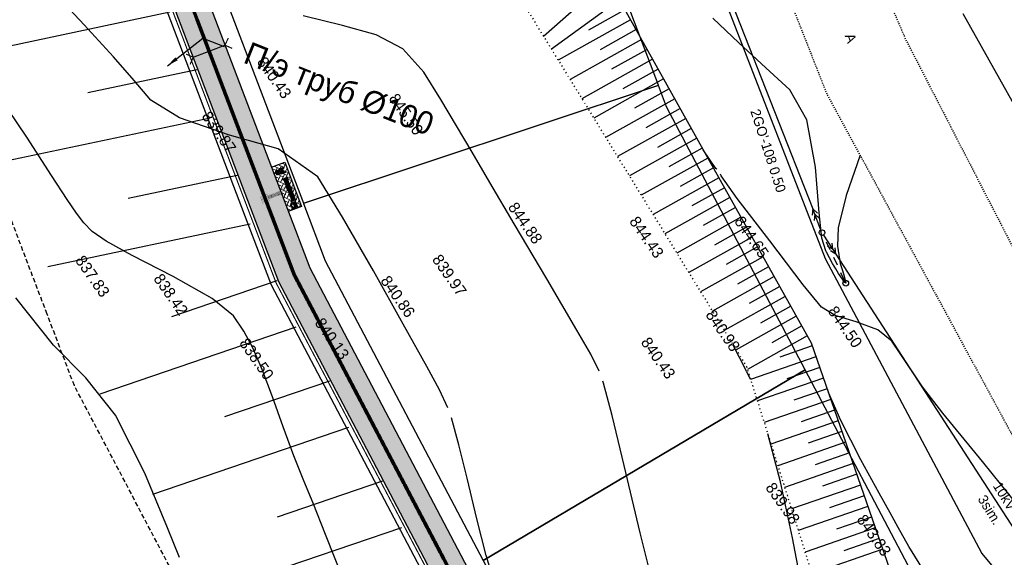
# Model space of a CAD drawing. Header units: millimetres. Extents: x 405709 to 406552, y 4254722 to 4255885.
# Tile 24 of 48: x 406107 to 406194, y 4255173 to 4255220. Entities that reach past the tile are written whole.
import ezdxf
from ezdxf import colors
from ezdxf.entities.mleader import LeaderData, LeaderLine
from ezdxf.math import Vec2, Vec3

# ---------------------------------------------------------------- set-up
doc = ezdxf.new("R2010")
doc.units = ezdxf.units.MM
doc.header["$LTSCALE"] = 0.5
for name, pattern in [('ACAD_ISO09W100', [45, 24, -3, 6, -3, 6, -3]), ('CONTI', [0]), ('Д_ТРОТ_ТРУБА', [3, 1.5, -1.5]), ('ДОРОГИ_СТРОЯЩ', [9, 8, -1]), ('Контура низ откосов  Штриховая 0.1-0.5 - - - - - - -', [0.6, 0.1, -0.5]), ('Штриховая 1 к 2', [3, 2, -1])]:
    doc.linetypes.add(name, pattern=pattern)
for name, color, linetype in [('(007) Здания', 7, 'Continuous'), ('(013) Газопровод', 30, 'ИК_Газопровод -------г--------'), ('(022) Возд. Линии', 7, 'Continuous'), ('(025) Дорога', 7, 'Continuous'), ('(028) Гидротехн.', 7, 'Continuous'), ('(031) Горизонтали', 42, 'Continuous'), ('(037) Контуры', 7, 'Continuous'), ('PI_OTDEFAULT', 172, 'CONTI'), ('PLEPO', 8, 'Continuous')]:
    doc.layers.add(name, color=color, linetype=linetype)
for name, color, linetype, lineweight in [('(032) Горизонтали утолщенные', 32, 'Continuous', 30), ('.', 7, 'Continuous', 15), ('OBORUDOVANIE', 251, 'Continuous', 5)]:
    doc.layers.add(name, color=color, linetype=linetype, lineweight=lineweight)
doc.styles.add('BM-431', font='txt')
doc.styles.add('IndorSoft_Drafting_type_A_00CC', font='IndorSoftDraftingTypeA.ttf', dxfattribs={"height": 0.2})
doc.styles.get("Standard").update_dxf_attribs({"font": 'arial.ttf'})
doc.linetypes.add('GAZ_VOZDUSH', pattern='A,1,-2,["~",Standard,S=3,R=0,X=-1.5,Y=-1.5],-1,10', length=14)
doc.linetypes.add('ИК_Газопровод -------г--------', pattern='A,9,-0.6,["Г",Standard,S=1.2,R=0,X=0,Y=-0.6],-1.2', length=10.8)
doc.linetypes.add('ограждение2', pattern='A,6.35,-2.54,[132,ltypeshp.shx,S=2.54,R=0,X=-2.54,Y=0],-2.54,25.4', length=36.83)

# ---------------------------------------------------------------- blocks, each defined once
blk = doc.blocks.new('*U24')
at = {"layer": '(028) Гидротехн.', "color": 5, "ltscale": 10}
for points in [[(1.848, -0.175), (4.679, 17.888)], [(6.258, -0.6), (7.779, 9.103)]]:
    blk.add_lwpolyline(points, dxfattribs=at)
blk = doc.blocks.new('*U25')
at = {"color": 0, "linetype": 'ByBlock', "lineweight": -2, "transparency": 16777216}
for p, rotation in [((406121.205, 4255219.236), 110.8294244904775), ((406124.761, 4255209.89), 110.8294244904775), ((406128.317, 4255200.543), 110.8458242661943), ((406132.55, 4255191.503), 117.7587191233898), ((406137.208, 4255182.653), 117.7587191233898), ((406141.865, 4255173.804), 117.7587191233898)]:
    blk.add_blockref('*U24', p, dxfattribs=dict(at, rotation=rotation))
blk = doc.blocks.new('strela1')
at = {"layer": '(022) Возд. Линии'}
for p, q in [((-2, 0), (-1.5, 0.25)), ((0, 0), (-2, 0)), ((-2, 0), (-1.5, -0.25)), ((-1.5, 0), (-1, 0.25)), ((-1.5, 0), (-1, -0.25))]:
    blk.add_line(p, q, dxfattribs=at)
blk = doc.blocks.new('strela2')
at = {"layer": '(022) Возд. Линии'}
for p, q in [((0, 0), (2, 0)), ((1.5, 0), (1, 0.25)), ((1.5, 0), (1, -0.25)), ((2, 0), (1.5, 0.25)), ((2, 0), (1.5, -0.25))]:
    blk.add_line(p, q, dxfattribs=at)
blk = doc.blocks.new('STOLB')
at = {"layer": '(022) Возд. Линии'}
blk.add_circle((0, 0), 0.25, dxfattribs=at)
blk = doc.blocks.new('вааоолшаеолеашл')
at = {"color": 5, "const_width": 0.1}
for points in [[(405817.731, 4255730.33), (405817.24, 4255729.839), (405816.75, 4255730.33)], [(405817.24, 4255729.839), (405817.24, 4255726.839)], [(405817.731, 4255726.348), (405817.24, 4255726.839), (405816.75, 4255726.348)]]:
    blk.add_lwpolyline(points, dxfattribs=at)
blk = doc.blocks.new('парпорпо')
at = {"layer": 'PLEPO', "color": 0}
for p, q in [((13253, -118, -454), (13733, -118, -454)), ((13253, -144, -454), (13624, -144, -454)), ((13253, -690, -454), (13647, -690, -454)), ((13253, -715, -454), (13812, -715, -454)), ((13285, -99, -454), (13780, -99, -454)), ((13285, -734, -454), (13780, -734, -454)), ((13331, -161, -454), (13331, -192, -454)), ((13331, -161, -454), (13444, -161, -454)), ((13331, -192, -454), (13444, -192, -454)), ((13331, -673, -454), (13331, -641, -454)), ((13331, -641, -454), (13444, -641, -454)), ((13331, -673, -454), (13444, -673, -454)), ((13444, -161, -454), (13444, -192, -454)), ((13444, -164, -454), (13589, -164, -454)), ((13444, -189, -454), (13565, -189, -454)), ((13444, -673, -454), (13444, -641, -454)), ((13444, -645, -454), (13567, -645, -454)), ((13444, -670, -454), (13603, -670, -454)), ((13477, -189, -454), (13457, -420, -454)), ((13457, -420, -454), (13477, -645, -454)), ((13507, -144, -454), (13507, -164, -454)), ((13507, -670, -454), (13507, -690, -454)), ((13532, -144, -454), (13532, -164, -454)), ((13532, -670, -454), (13532, -690, -454)), ((13555, -189, -454), (13554, -202, -454)), ((13554, -636, -454), (13555, -645, -454)), ((13610, -676, -454), (13611, -676, -454)), ((13610, -676, -454), (13610, -676, -454)), ((13684, -202, -454), (13916, -202, -454)), ((13707, -632, -454), (13916, -632, -454)), ((13813, -157, -454), (13916, -157, -454)), ((13862, -676, -454), (13916, -676, -454)), ((13916, -157, -454), (13916, -202, -454)), ((13916, -164, -454), (14315, -164, -454)), ((13916, -189, -454), (14234, -189, -454)), ((13916, -676, -454), (13916, -632, -454)), ((13916, -645, -454), (14234, -645, -454)), ((13916, -670, -454), (14315, -670, -454)), ((13997, -362, -454), (13997, -362, -454)), ((13997, -362, -454), (13999, -472, -454)), ((14003, -189, -454), (14001, -250, -454)), ((14001, -561, -454), (14003, -645, -454)), ((14236, -189, -454), (14236, -255, -454)), ((14236, -334, -454), (14236, -352, -454)), ((14236, -352, -454), (14363, -352, -454)), ((14236, -496, -454), (14236, -482, -454)), ((14236, -482, -454), (14363, -482, -454)), ((14236, -645, -454), (14236, -567, -454)), ((14313, -189, -454), (14361, -189, -454)), ((14313, -645, -454), (14361, -645, -454)), ((14315, -164, -454), (14315, -189, -454)), ((14315, -670, -454), (14315, -645, -454)), ((14361, -189, -454), (14361, -259, -454)), ((14361, -328, -454), (14361, -352, -454)), ((14361, -501, -454), (14361, -482, -454)), ((14361, -645, -454), (14361, -573, -454))]:
    blk.add_line(p, q, dxfattribs=at)
at = {"layer": 'PLEPO', "color": 0, "elevation": -454}
blk.add_lwpolyline([(13477, -291), (13475, -541), (13500, -589), (13541, -627), (13595, -664), (13621, -684), (13669, -695), (13747, -701), (13795, -712), (13836, -724), (13873, -710), (13881, -695), (13853, -667), (13827, -658), (13778, -661), (13730, -647), (13689, -621), (13667, -598), (13724, -592), (13775, -584), (13859, -575), (13936, -569), (13956, -558), (14028, -564), (14096, -566), (14191, -569), (14262, -566), (14300, -555), (14328, -569), (14349, -575), (14395, -569), (14418, -538), (14420, -515), (14406, -501), (14349, -501), (14305, -503), (14274, -506), (14211, -489), (14131, -478), (14030, -480), (13979, -466), (13919, -449), (13804, -417), (13910, -397), (14002, -360), (14045, -352), (14139, -357), (14257, -329), (14305, -329), (14337, -334), (14372, -326), (14412, -309), (14412, -289), (14389, -260), (14303, -257), (14251, -263), (14245, -254), (14176, -257), (14099, -254), (14065, -248), (14019, -257), (13956, -231), (13876, -231), (13798, -234), (13735, -234), (13687, -237), (13672, -223), (13695, -183), (13750, -165), (13818, -157), (13876, -151), (13876, -128), (13853, -114), (13827, -97), (13787, -94), (13724, -122), (13652, -128), (13586, -165), (13515, -246), (13500, -263)], close=True, dxfattribs=at)
for points in [[(13563, -346), (13532, -354), (13500, -383), (13486, -426), (13515, -466), (13543, -483), (13569, -489), (13586, -503), (13621, -498), (13638, -492), (13661, -486), (13692, -480), (13707, -463), (13718, -435), (13724, -426), (13744, -415), (13721, -403), (13721, -380), (13707, -363), (13672, -352), (13644, -349), (13632, -349), (13621, -334), (13575, -331), (13572, -340)], [(13721, -460), (13712, -509), (13678, -564), (13632, -595)], [(13672, -263), (13692, -286), (13707, -317), (13724, -349), (13724, -380)]]:
    blk.add_lwpolyline(points, dxfattribs=at)
at = {"layer": 'PLEPO', "color": 0}
for centre in [(13253, -131, -454), (13253, -703, -454)]:
    blk.add_arc(centre, 12.7, 90, 270, dxfattribs=at)
blk = doc.blocks.new('апрапр')
at = {"layer": 'OBORUDOVANIE', "color": 168, "lineweight": 5}
for p, q in [((-342350, 27223), (-335150, 27223)), ((-342350, 26803), (-335150, 26803)), ((-342350, 26683), (-335150, 26683)), ((-342350, 26263), (-335150, 26263)), ((-342350, 26143), (-335150, 26143)), ((-342350, 25723), (-335150, 25723)), ((-342350, 25603), (-335150, 25603)), ((-342350, 25183), (-335150, 25183)), ((-327650, 27223), (-334850, 27223)), ((-327650, 26803), (-334850, 26803)), ((-327650, 26683), (-334850, 26683)), ((-327650, 26263), (-334850, 26263)), ((-327650, 26143), (-334850, 26143)), ((-327650, 25723), (-334850, 25723)), ((-327650, 25603), (-334850, 25603)), ((-327650, 25183), (-334850, 25183)), ((-342350, 25063), (-335150, 25063)), ((-342350, 24643), (-335150, 24643)), ((-327650, 25063), (-334850, 25063)), ((-327650, 24643), (-334850, 24643))]:
    blk.add_line(p, q, dxfattribs=at)
for points in [[(-342650, 27523), (-342680, 27523, 0.4142136), (-342800, 27403), (-342800, 24463, 0.4142136), (-342680, 24343), (-342650, 24343)], [(-342200, 27223), (-342200, 27403, 0.4142136), (-342320, 27523), (-342350, 27523)], [(-335150, 27523), (-335180, 27523, 0.4142136), (-335300, 27403), (-335300, 27223)], [(-334700, 27223), (-334700, 27403, 0.4142136), (-334820, 27523), (-334850, 27523)], [(-327650, 27523), (-327680, 27523, 0.4142136), (-327800, 27403), (-327800, 27223)], [(-327350, 24343), (-327320, 24343, 0.4142136), (-327200, 24463), (-327200, 27403, 0.4142136), (-327320, 27523), (-327350, 27523)], [(-342350, 24343), (-342320, 24343, 0.4142136), (-342200, 24463), (-342200, 24643)], [(-335300, 24643), (-335300, 24463, 0.4142136), (-335180, 24343), (-335150, 24343)], [(-334850, 24343), (-334820, 24343, 0.4142136), (-334700, 24463), (-334700, 24643)], [(-327800, 24643), (-327800, 24463, 0.4142136), (-327680, 24343), (-327650, 24343)]]:
    blk.add_lwpolyline(points, format="xyb", dxfattribs=at)
at = {"layer": 'OBORUDOVANIE', "color": 5, "lineweight": 15}
for points in [[(-342650, 27708), (-342650, 24158)], [(-342350, 24158), (-342350, 27708)], [(-335150, 27708), (-335150, 24158)], [(-334850, 24158), (-334850, 27708)], [(-327650, 27708), (-327650, 24158)], [(-327350, 24158), (-327350, 27708)]]:
    blk.add_lwpolyline(points, dxfattribs=at)
at = {"layer": 'OBORUDOVANIE', "color": 168, "lineweight": 5}
for points in [[(-342200, 26683), (-342200, 26803)], [(-342200, 26143), (-342200, 26263)], [(-342200, 25603), (-342200, 25723)], [(-342200, 25063), (-342200, 25183)], [(-335300, 26803), (-335300, 26683)], [(-335300, 26263), (-335300, 26143)], [(-335300, 25723), (-335300, 25603)], [(-335300, 25183), (-335300, 25063)], [(-334700, 26683), (-334700, 26803)], [(-334700, 26143), (-334700, 26263)], [(-334700, 25603), (-334700, 25723)], [(-334700, 25063), (-334700, 25183)], [(-327800, 26803), (-327800, 26683)], [(-327800, 26263), (-327800, 26143)], [(-327800, 25723), (-327800, 25603)], [(-327800, 25183), (-327800, 25063)]]:
    blk.add_lwpolyline(points, dxfattribs=at)
at = {"layer": 'OBORUDOVANIE', "color": 5, "lineweight": 15}
for centre, start, end in [((-342500, 27708), 0, 180), ((-335000, 27708), 0, 180), ((-327500, 27708), 0, 180), ((-342500, 24158), 180, 0), ((-335000, 24158), 180, 0), ((-327500, 24158), 180, 0)]:
    blk.add_arc(centre, 150, start, end, dxfattribs=at)
blk = doc.blocks.new('4')
at = {"color": 41, "true_color": 0xffd966, "const_width": 0.1}
blk.add_lwpolyline([(29483.69, 3308.67), (29483.69, 3311.67), (29480.69, 3311.67), (29480.69, 3308.67)], close=True, dxfattribs=at)
at = {"color": 41, "true_color": 0xffd966, "const_width": 0.05}
for points in [[(29481.04, 3311.42, 1), (29480.84, 3311.42, 1)], [(29481.67, 3311.42, 1), (29481.47, 3311.42, 1)], [(29482.29, 3311.42, 1), (29482.09, 3311.42, 1)], [(29482.92, 3311.42, 1), (29482.72, 3311.42, 1)], [(29483.54, 3311.42, 1), (29483.34, 3311.42, 1)], [(29480.94, 3310.7, 1), (29480.94, 3310.9, 1)], [(29480.94, 3310.07, 1), (29480.94, 3310.27, 1)], [(29480.94, 3309.45, 1), (29480.94, 3309.65, 1)], [(29480.94, 3308.82, 1), (29480.94, 3309.02, 1)], [(29481.57, 3310.7, 1), (29481.57, 3310.9, 1)], [(29481.57, 3310.07, 1), (29481.57, 3310.27, 1)], [(29481.57, 3309.45, 1), (29481.57, 3309.65, 1)], [(29481.57, 3308.82, 1), (29481.57, 3309.02, 1)], [(29482.19, 3310.7, 1), (29482.19, 3310.9, 1)], [(29482.19, 3310.07, 1), (29482.19, 3310.27, 1)], [(29482.19, 3309.45, 1), (29482.19, 3309.65, 1)], [(29482.19, 3308.82, 1), (29482.19, 3309.02, 1)], [(29482.82, 3310.7, 1), (29482.82, 3310.9, 1)], [(29482.82, 3310.07, 1), (29482.82, 3310.27, 1)], [(29482.82, 3309.45, 1), (29482.82, 3309.65, 1)], [(29482.82, 3308.82, 1), (29482.82, 3309.02, 1)], [(29483.44, 3310.7, 1), (29483.44, 3310.9, 1)], [(29483.44, 3310.07, 1), (29483.44, 3310.27, 1)], [(29483.44, 3309.45, 1), (29483.44, 3309.65, 1)], [(29483.44, 3308.82, 1), (29483.44, 3309.02, 1)]]:
    blk.add_lwpolyline(points, format="xyb", close=True, dxfattribs=at)
blk = doc.blocks.new('2')
at = {"color": 41, "true_color": 0xffd966, "const_width": 0.1}
blk.add_lwpolyline([(29473.69, 3307.14), (29473.69, 3310.14), (29470.69, 3310.14), (29470.69, 3307.14)], close=True, dxfattribs=at)
for points in [[(29473.42, 3309.84), (29470.97, 3309.84, 1), (29470.97, 3309.59), (29473.42, 3309.59, 1)], [(29473.42, 3309.3), (29470.97, 3309.3, 1), (29470.97, 3309.05), (29473.42, 3309.05, 1)], [(29473.42, 3308.76), (29470.97, 3308.76, 1), (29470.97, 3308.51), (29473.42, 3308.51, 1)], [(29473.42, 3308.22), (29470.97, 3308.22, 1), (29470.97, 3307.97), (29473.42, 3307.97, 1)], [(29473.42, 3307.68), (29470.97, 3307.68, 1), (29470.97, 3307.43), (29473.42, 3307.43, 1)]]:
    blk.add_lwpolyline(points, format="xyb", close=True, dxfattribs=at)
blk = doc.blocks.new('A$C7e9ce9f0')
at = {"layer": '.', "transparency": 33554687}
h = blk.add_hatch(dxfattribs=at)
h.set_pattern_fill('AR-HBONE', color=30, scale=0.05)
h.paths.add_polyline_path([(0, 24), (80, 24), (80, 0), (0, 0)])
at = {"layer": '.', "linetype": 'Continuous'}
h = blk.add_hatch(dxfattribs=at)
h.set_pattern_fill('ANSI31', color=256, scale=1.32)
h.set_pattern_definition([(45, (-15689.74616, 467.92073), (-0.1166726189, 0.1166726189), [])])
h.paths.add_polyline_path([(77.1, 12.6, 1), (69.1, 12.6)])
at = {"layer": '(007) Здания', "linetype": 'Continuous'}
for points in [[(68.5, 8), (77.7, 8), (77.7, 17.2), (68.5, 17.2)], [(69.1, 8.7), (77.1, 8.7), (77.1, 16.6), (69.1, 16.6)]]:
    blk.add_lwpolyline(points, close=True, dxfattribs=at)
for points in [[(69.1, 16.6), (70.3, 15.4)], [(69.9, 15), (69.1, 16.6)], [(69.6, 14.6), (69.1, 16.6)], [(69.4, 14.2), (69.1, 16.6)], [(69.3, 13.8), (69.1, 16.6)], [(70.7, 15.8), (69.1, 16.6)], [(71.2, 16.1), (69.1, 16.6)], [(71.6, 16.3), (69.1, 16.6)], [(71.9, 16.4), (69.1, 16.6)], [(74.3, 16.4), (77.1, 16.6)], [(74.6, 16.3), (77.1, 16.6)], [(75, 16.1), (77.1, 16.6)], [(75.5, 15.8), (77.1, 16.6)], [(77.1, 16.6), (75.9, 15.4)], [(76.3, 15), (77.1, 16.6)], [(76.5, 14.6), (77.1, 16.6)], [(76.7, 14.2), (77.1, 16.6)], [(76.9, 13.8), (77.1, 16.6)], [(69.1, 12.6), (77.1, 12.6)], [(69.3, 11.5), (69.1, 8.7)], [(69.4, 11.1), (69.1, 8.7)], [(69.6, 10.7), (69.1, 8.7)], [(69.9, 10.3), (69.1, 8.7)], [(69.1, 8.7), (70.3, 9.8)], [(70.7, 9.5), (69.1, 8.7)], [(71.2, 9.2), (69.1, 8.7)], [(71.6, 9), (69.1, 8.7)], [(71.9, 8.8), (69.1, 8.7)], [(74.3, 8.8), (77.1, 8.7)], [(74.6, 9), (77.1, 8.7)], [(75, 9.2), (77.1, 8.7)], [(75.5, 9.5), (77.1, 8.7)], [(77.1, 8.7), (75.9, 9.8)], [(76.3, 10.3), (77.1, 8.7)], [(76.5, 10.7), (77.1, 8.7)], [(76.7, 11.1), (77.1, 8.7)], [(76.9, 11.5), (77.1, 8.7)]]:
    blk.add_lwpolyline(points, dxfattribs=at)
blk.add_circle((73.1, 12.6), 3.96, dxfattribs=at)
at = {"color": 1, "linetype": 'Continuous'}
blk.add_lwpolyline([(0, 0), (0, 24), (80, 24), (80, 0)], dxfattribs=at)
at = {"layer": '(007) Здания', "linetype": 'Continuous', "xscale": 0.0140625, "yscale": 0.0140625, "zscale": 0.0140625, "rotation": 270}
blk.add_blockref('парпорпо', (18.2, 205.8, 6.4), dxfattribs=at)
at = {"xscale": 2, "yscale": 2, "zscale": 2, "rotation": 89.99999999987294}
for name, p in [('4', (6663.1, -58960.5)), ('2', (6663, -58946.5)), ('4', (6669.1, -58960.5)), ('2', (6663, -58952.5)), ('2', (6663, -58958.5)), ('4', (6663.1, -58990.5)), ('4', (6663.1, -58996.5)), ('2', (6663, -58964.5)), ('4', (6669.1, -58990.5)), ('4', (6669.1, -58996.5))]:
    blk.add_blockref(name, p, dxfattribs=at)
at = {"layer": 'OBORUDOVANIE', "color": 2, "lineweight": 9, "xscale": 0.00264, "yscale": 0.00264, "zscale": 0.00264}
blk.add_blockref('апрапр', (930.1, -53.3), dxfattribs=at)
blk = doc.blocks.new('*U154')
at = {"xscale": 0.1049999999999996, "yscale": 0.1049999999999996, "zscale": 0.1049999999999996, "rotation": 179.9999999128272}
blk.add_blockref('2', (3094.738, 347.407), dxfattribs=at)
blk = doc.blocks.new('*U155')
at = {"color": 0, "linetype": 'ByBlock', "lineweight": -2, "transparency": 16777216}
for p, rotation in [((406123.104, 4255220.431), 290.8294243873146), ((406123.218, 4255220.131), 290.8294243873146), ((406123.332, 4255219.832), 290.8294243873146), ((406123.445, 4255219.533), 290.8294243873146), ((406123.559, 4255219.234), 290.8294243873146), ((406123.673, 4255218.935), 290.8294243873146), ((406123.787, 4255218.636), 290.8294243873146), ((406123.901, 4255218.337), 290.8294243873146), ((406124.014, 4255218.038), 290.8294243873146), ((406124.128, 4255217.739), 290.8294243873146), ((406124.242, 4255217.44), 290.8294243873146), ((406124.356, 4255217.141), 290.8294243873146), ((406124.47, 4255216.841), 290.8294243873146), ((406124.583, 4255216.542), 290.8294243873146), ((406124.697, 4255216.243), 290.8294243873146), ((406124.811, 4255215.944), 290.8294243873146), ((406124.925, 4255215.645), 290.8294243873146), ((406125.039, 4255215.346), 290.8294243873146), ((406125.152, 4255215.047), 290.8294243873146), ((406125.266, 4255214.748), 290.8294243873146), ((406125.38, 4255214.449), 290.8294243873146), ((406125.494, 4255214.15), 290.8294243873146), ((406125.607, 4255213.851), 290.8294243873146), ((406125.721, 4255213.552), 290.8294243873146), ((406125.835, 4255213.252), 290.8294243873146), ((406125.949, 4255212.953), 290.8294243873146), ((406126.063, 4255212.654), 290.8294243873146), ((406126.176, 4255212.355), 290.8294243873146), ((406126.29, 4255212.056), 290.8294243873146), ((406126.404, 4255211.757), 290.8294243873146), ((406126.518, 4255211.458), 290.8294243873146), ((406126.632, 4255211.159), 290.8294243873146), ((406126.745, 4255210.86), 290.8294243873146), ((406126.859, 4255210.561), 290.8294243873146), ((406126.973, 4255210.262), 290.8294243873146), ((406127.087, 4255209.963), 290.8294243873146), ((406127.2, 4255209.663), 290.8294243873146), ((406127.314, 4255209.364), 290.8294243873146), ((406127.428, 4255209.065), 290.8294243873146), ((406127.542, 4255208.766), 290.8294243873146), ((406127.656, 4255208.467), 290.8294243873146), ((406127.769, 4255208.168), 290.8294243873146), ((406127.883, 4255207.869), 290.8294243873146), ((406127.997, 4255207.57), 290.8294243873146), ((406128.111, 4255207.271), 290.8294243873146), ((406128.225, 4255206.972), 290.8294243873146), ((406128.338, 4255206.673), 290.8294243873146), ((406128.452, 4255206.373), 290.8294243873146), ((406128.566, 4255206.074), 290.8294243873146), ((406128.68, 4255205.775), 290.8294243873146), ((406128.794, 4255205.476), 290.8294243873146), ((406128.907, 4255205.177), 290.8294243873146), ((406129.021, 4255204.878), 290.8294243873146), ((406129.135, 4255204.579), 290.8294243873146), ((406129.249, 4255204.28), 290.8294243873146), ((406129.362, 4255203.981), 290.8294243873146), ((406129.476, 4255203.682), 290.8294243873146), ((406129.59, 4255203.383), 290.8294243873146), ((406129.704, 4255203.084), 290.8458242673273), ((406129.818, 4255202.784), 290.8458242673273), ((406129.932, 4255202.485), 290.8458242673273), ((406130.045, 4255202.186), 290.8458242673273), ((406130.159, 4255201.887), 290.8458242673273), ((406130.273, 4255201.588), 290.8458242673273), ((406130.387, 4255201.289), 290.8458242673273), ((406130.501, 4255200.99), 290.8458242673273), ((406130.615, 4255200.691), 290.8458242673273), ((406130.729, 4255200.392), 290.8458242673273), ((406130.843, 4255200.093), 290.8458242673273), ((406130.956, 4255199.794), 290.8458242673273), ((406131.07, 4255199.495), 290.8458242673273), ((406131.184, 4255199.196), 290.8458242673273), ((406131.298, 4255198.897), 290.8458242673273), ((406131.412, 4255198.598), 290.8458242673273), ((406131.526, 4255198.299), 290.8458242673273), ((406131.64, 4255198), 290.8458242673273), ((406131.77, 4255197.708), 297.7587191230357), ((406131.919, 4255197.425), 297.7587191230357), ((406132.068, 4255197.142), 297.7587191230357), ((406132.217, 4255196.859), 297.7587191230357), ((406132.366, 4255196.575), 297.7587191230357), ((406132.515, 4255196.292), 297.7587191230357), ((406132.664, 4255196.009), 297.7587191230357), ((406132.813, 4255195.726), 297.7587191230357), ((406132.962, 4255195.443), 297.7587191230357), ((406133.111, 4255195.16), 297.7587191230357), ((406133.261, 4255194.876), 297.7587191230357), ((406133.41, 4255194.593), 297.7587191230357), ((406133.559, 4255194.31), 297.7587191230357), ((406133.708, 4255194.027), 297.7587191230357), ((406133.857, 4255193.744), 297.7587191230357), ((406134.006, 4255193.46), 297.7587191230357), ((406134.155, 4255193.177), 297.7587191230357), ((406134.304, 4255192.894), 297.7587191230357), ((406134.453, 4255192.611), 297.7587191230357), ((406134.602, 4255192.328), 297.7587191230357), ((406134.751, 4255192.045), 297.7587191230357), ((406134.9, 4255191.761), 297.7587191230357), ((406135.049, 4255191.478), 297.7587191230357), ((406135.198, 4255191.195), 297.7587191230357), ((406135.347, 4255190.912), 297.7587191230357), ((406135.496, 4255190.629), 297.7587191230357), ((406135.645, 4255190.346), 297.7587191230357), ((406135.794, 4255190.062), 297.7587191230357), ((406135.943, 4255189.779), 297.7587191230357), ((406136.092, 4255189.496), 297.7587191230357), ((406136.241, 4255189.213), 297.7587191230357), ((406136.39, 4255188.93), 297.7587191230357), ((406136.539, 4255188.647), 297.7587191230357), ((406136.688, 4255188.363), 297.7587191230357), ((406136.837, 4255188.08), 297.7587191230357), ((406136.987, 4255187.797), 297.7587191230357), ((406137.136, 4255187.514), 297.7587191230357), ((406137.285, 4255187.231), 297.7587191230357), ((406137.434, 4255186.947), 297.7587191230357), ((406137.583, 4255186.664), 297.7587191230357), ((406137.732, 4255186.381), 297.7587191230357), ((406137.881, 4255186.098), 297.7587191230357), ((406138.03, 4255185.815), 297.7587191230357), ((406138.179, 4255185.532), 297.7587191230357), ((406138.328, 4255185.248), 297.7587191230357), ((406138.477, 4255184.965), 297.7587191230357), ((406138.626, 4255184.682), 297.7587191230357), ((406138.775, 4255184.399), 297.7587191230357), ((406138.924, 4255184.116), 297.7587191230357), ((406139.073, 4255183.833), 297.7587191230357), ((406139.222, 4255183.549), 297.7587191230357), ((406139.371, 4255183.266), 297.7587191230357), ((406139.52, 4255182.983), 297.7587191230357), ((406139.669, 4255182.7), 297.7587191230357), ((406139.818, 4255182.417), 297.7587191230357), ((406139.967, 4255182.134), 297.7587191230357), ((406140.116, 4255181.85), 297.7587191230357), ((406140.265, 4255181.567), 297.7587191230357), ((406140.414, 4255181.284), 297.7587191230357), ((406140.563, 4255181.001), 297.7587191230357), ((406140.713, 4255180.718), 297.7587191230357), ((406140.862, 4255180.434), 297.7587191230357), ((406141.011, 4255180.151), 297.7587191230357), ((406141.16, 4255179.868), 297.7587191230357), ((406141.309, 4255179.585), 297.7587191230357), ((406141.458, 4255179.302), 297.7587191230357), ((406141.607, 4255179.019), 297.7587191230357), ((406141.756, 4255178.735), 297.7587191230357), ((406141.905, 4255178.452), 297.7587191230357), ((406142.054, 4255178.169), 297.7587191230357), ((406142.203, 4255177.886), 297.7587191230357), ((406142.352, 4255177.603), 297.7587191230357), ((406142.501, 4255177.32), 297.7587191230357), ((406142.65, 4255177.036), 297.7587191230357), ((406142.799, 4255176.753), 297.7587191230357), ((406142.948, 4255176.47), 297.7587191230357), ((406143.097, 4255176.187), 297.7587191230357), ((406143.246, 4255175.904), 297.7587191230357), ((406143.395, 4255175.621), 297.7587191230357), ((406143.544, 4255175.337), 297.7587191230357), ((406143.693, 4255175.054), 297.7587191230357), ((406143.842, 4255174.771), 297.7587191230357), ((406143.991, 4255174.488), 297.7587191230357), ((406144.14, 4255174.205), 297.7587191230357), ((406144.289, 4255173.922), 297.7587191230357), ((406144.439, 4255173.638), 297.7587191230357), ((406144.588, 4255173.355), 297.7587191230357), ((406144.737, 4255173.072), 297.7587191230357)]:
    blk.add_blockref('*U154', p, dxfattribs=dict(at, rotation=rotation))

msp = doc.modelspace()

# ---------------------------------------------------------------- hatches: boundary and pattern name
at = {"transparency": 33554687}
h = msp.add_hatch(dxfattribs=at)
h.set_pattern_fill('AR-HBONE', color=30, scale=0.005)
edge = h.paths.add_edge_path()
edge.add_line((406386.605, 4254899.202), (406388.733, 4254901.316))
edge.add_line((406182.571, 4255117.635), (406215.733, 4255080.214))
edge.add_line((406215.733, 4255080.214), (406248.837, 4255042.859))
edge.add_line((406248.837, 4255042.859), (406283.046, 4255007.734))
edge.add_line((406283.046, 4255007.734), (406318.267, 4254972.27))
edge.add_line((406318.267, 4254972.27), (406353.5, 4254936.793))
edge.add_line((406353.5, 4254936.793), (406388.733, 4254901.316))
edge.add_line((406388.733, 4254901.316), (406387.77, 4254900.359))
edge.add_line((406180.326, 4255115.645), (406213.488, 4255078.225))
edge.add_line((406213.488, 4255078.225), (406246.638, 4255040.816))
edge.add_line((406246.638, 4255040.816), (406280.907, 4255005.631))
edge.add_line((406280.907, 4255005.631), (406316.138, 4254970.156))
edge.add_line((406316.138, 4254970.156), (406351.372, 4254934.679))
edge.add_line((406351.372, 4254934.679), (406386.605, 4254899.202))
edge.add_line((406386.605, 4254899.202), (406386.921, 4254899.516))
edge.add_line((406182.571, 4255117.635), (406157.361, 4255152.307))
edge.add_line((406157.361, 4255152.307), (406147.036, 4255171.925))
edge.add_line((406147.036, 4255171.925), (406133.069, 4255198.46))
edge.add_line((406133.069, 4255198.46), (406131.101, 4255203.63))
edge.add_line((406131.101, 4255203.63), (406113.309, 4255250.394))
edge.add_line((406113.309, 4255250.394), (406102.625, 4255278.476))
edge.add_line((406102.625, 4255278.476), (406096.599, 4255297.625))
edge.add_line((406096.599, 4255297.625), (406081.876, 4255347.096))
edge.add_line((406081.876, 4255347.096), (406078.091, 4255359.836))
edge.add_line((406078.091, 4255359.836), (406072.139, 4255402.38))
edge.add_line((406072.139, 4255402.38), (406041.044, 4255445.313))
edge.add_line((406041.044, 4255445.313), (405903.099, 4255619.54))
edge.add_line((405903.099, 4255619.54), (405828.481, 4255714.884))
edge.add_line((405828.481, 4255714.884), (405791.314, 4255762.15))
edge.add_line((405788.956, 4255760.296), (405791.314, 4255762.15))
edge.add_line((405826.12, 4255713.033), (405788.956, 4255760.296))
edge.add_line((405900.742, 4255617.684), (405826.12, 4255713.033))
edge.add_line((406038.652, 4255443.501), (405900.742, 4255617.684))
edge.add_line((406069.271, 4255401.225), (406038.652, 4255443.501))
edge.add_line((406075.152, 4255359.198), (406069.271, 4255401.225))
edge.add_line((406079, 4255346.24), (406075.152, 4255359.198))
edge.add_line((406093.73, 4255296.746), (406079, 4255346.24))
edge.add_line((406099.789, 4255277.491), (406093.73, 4255296.746))
edge.add_line((406110.505, 4255249.327), (406099.789, 4255277.491))
edge.add_line((406128.297, 4255202.562), (406110.505, 4255249.327))
edge.add_line((406130.33, 4255197.223), (406128.297, 4255202.562))
edge.add_line((406144.381, 4255170.527), (406130.33, 4255197.223))
edge.add_line((406154.815, 4255150.702), (406144.381, 4255170.527))
edge.add_line((406180.326, 4255115.645), (406154.815, 4255150.702))

# ---------------------------------------------------------------- linework, layer by layer
at = {"layer": '(007) Здания', "color": 5, "linetype": 'Штриховая 1 к 2', "ltscale": 0.4}
msp.add_lwpolyline([(406165.116, 4255102.166), (406164.567, 4255102.785), (406137.838, 4255139.517), (406126.823, 4255160.444), (406112.289, 4255188.06), (406109.886, 4255194.369), (406092.093, 4255241.139), (406081.197, 4255269.775), (406074.946, 4255289.639), (406060.178, 4255339.262), (406056.118, 4255352.932), (406047.835, 4255392.551), (406022.366, 4255431.339), (405884.89, 4255604.974), (405810.25, 4255700.345), (405773.098, 4255747.593)], dxfattribs=at)
at = {"layer": '(007) Здания'}
msp.add_lwpolyline([(406073.307, 4255403.779), (406104.827, 4255339.749), (406104.827, 4255339.749), (406110.587, 4255326.849), (406110.587, 4255326.849), (406120.257, 4255292.989), (406120.137, 4255270.729), (406125.397, 4255256.779), (406131.617, 4255253.709), (406136.297, 4255250.549), (406140.947, 4255244.029), (406160.707, 4255221.579), (406177.327, 4255191.849), (406191.467, 4255151.079), (406198.167, 4255138.089), (406207.977, 4255122.979), (406226.817, 4255109.479), (406247.447, 4255100.389), (406250.984, 4255095.9)], dxfattribs=at)
at = {"layer": '(007) Здания', "color": 1, "linetype": 'Continuous', "elevation": 611.801}
for points in [[(406146.055, 4255261.327), (406114.707, 4255250.926), (406114.715, 4255250.918), (406132.505, 4255204.164), (406163.846, 4255214.582), (406146.071, 4255261.304)], [(406163.854, 4255214.574), (406132.505, 4255204.157), (406132.505, 4255204.157), (406134.439, 4255199.079), (406148.363, 4255172.623), (406176.789, 4255189.466), (406164.569, 4255212.682), (406163.861, 4255214.55)], [(406176.789, 4255189.466), (406148.363, 4255172.615), (406148.371, 4255172.615), (406158.633, 4255153.11), (406171.538, 4255135.472), (406184.768, 4255118.081), (406210.841, 4255138.311), (406198.662, 4255154.3), (406186.768, 4255170.511), (406176.805, 4255189.443)]]:
    msp.add_lwpolyline(points, close=True, dxfattribs=at)
at = {"layer": '(013) Газопровод', "linetype": 'GAZ_VOZDUSH', "ltscale": 0.1, "flags": 128}
msp.add_lwpolyline([(405795.032, 4255855.358), (405794.965, 4255851.089), (405820.825, 4255796.919), (405845.737, 4255767.599), (405853.407, 4255759.449), (405874.177, 4255735.379), (405882.957, 4255723.389), (405901.149, 4255702.244), (405920.913, 4255680.446), (405929.377, 4255670.519), (405950.6, 4255645.324), (405988.506, 4255596.321), (406006.917, 4255570.939), (406043.149, 4255533.409), (406106.987, 4255462.669), (406127.107, 4255440.509), (406140.447, 4255362.659), (406150.767, 4255332.259), (406131.037, 4255325.589), (406156.057, 4255257.255), (406178.567, 4255199.289), (406192.407, 4255173.249), (406214.317, 4255146.799), (406218.807, 4255141.039), (406251.337, 4255103.819), (406291.847, 4255054.699), (406335.567, 4255005.629), (406337.087, 4255003.969), (406368.267, 4254969.819), (406407.117, 4254927.019), (406445.967, 4254886.799), (406445.967, 4254886.799), (406470.207, 4254860.189), (406472.017, 4254861.829), (406531.407, 4254800.609), (406536.733, 4254795.119)], dxfattribs=at)
at = {"layer": '(022) Возд. Линии'}
for points, elevation in [([(406157.162, 4255255.263), (406177.463, 4255203.663)], 608.216), ([(406212.875, 4255181.453), (406190.758, 4255220.877)], 606.622), ([(406179.512, 4255199.679), (406209.703, 4255153.097)], 607.011)]:
    msp.add_lwpolyline(points, dxfattribs=dict(at, elevation=elevation))
at = {"layer": '(022) Возд. Линии', "linetype": 'Д_ТРОТ_ТРУБА', "elevation": 607.002}
msp.add_lwpolyline([(406180.281, 4255197.335), (406178.393, 4255201.343)], dxfattribs=at)
at = {"layer": '(025) Дорога', "linetype": 'Д_ТРОТ_ТРУБА', "ltscale": 0.1, "flags": 128}
for points in [[(405782.714, 4255860.237), (405783.467, 4255854.009), (405787.357, 4255836.299), (405796.387, 4255813.919), (405808.627, 4255795.739), (405843.717, 4255753.069), (405862.857, 4255731.199), (405891.097, 4255699.229), (405914.157, 4255672.749), (405943.537, 4255638.219), (405980.327, 4255590.229), (406010.067, 4255552.289), (406064.577, 4255491.749), (406108.757, 4255440.899), (406113.177, 4255434.059), (406118.117, 4255421.019), (406120.847, 4255408.439), (406126.977, 4255365.989), (406137.207, 4255327.489), (406160.857, 4255259.219), (406178.707, 4255213.809), (406200.097, 4255174.459), (406222.737, 4255145.749), (406254.787, 4255104.899), (406294.707, 4255057.739), (406338.637, 4255007.089), (406369.807, 4254978.529), (406414.237, 4254934.909), (406453.887, 4254898.609), (406488.527, 4254862.469), (406540.017, 4254812.339), (406547.477, 4254805.076)], [(405792.411, 4255859.925), (405792.617, 4255857.579), (405794.347, 4255837.839), (405802.997, 4255818.099), (405814.957, 4255799.589), (405842.787, 4255764.929), (405849.207, 4255758.389), (405869.347, 4255735.769), (405896.647, 4255703.709), (405919.567, 4255678.089), (405948.627, 4255643.749), (405986.027, 4255594.959), (406015.497, 4255556.649), (406069.887, 4255496.469), (406113.847, 4255444.769), (406118.737, 4255436.369), (406128.097, 4255410.099), (406133.827, 4255367.759), (406143.437, 4255331.109), (406167.007, 4255262.319), (406185.657, 4255218.649), (406206.367, 4255178.479), (406227.337, 4255150.259), (406260.627, 4255109.139), (406299.967, 4255062.749), (406343.977, 4255012.439), (406373.417, 4254985.149), (406419.047, 4254940.389), (406457.257, 4254905.719), (406493.927, 4254868.269), (406544.007, 4254818.779), (406552.146, 4254810.736)]]:
    msp.add_lwpolyline(points, dxfattribs=at)
at = {"layer": '(028) Гидротехн.', "color": 5, "ltscale": 10}
msp.add_lwpolyline([(406179.802, 4255115.181), (406179.78, 4255115.206), (406154.22, 4255150.331), (406143.761, 4255170.201), (406129.691, 4255196.935), (406127.643, 4255202.313), (406109.851, 4255249.078), (406099.128, 4255277.262), (406093.061, 4255296.541), (406078.329, 4255346.041), (406074.466, 4255359.049), (406065.682, 4255401.064), (406038.094, 4255443.079), (405900.192, 4255617.251), (405825.569, 4255712.601), (405788.406, 4255759.863)], dxfattribs=at)
at = {"layer": '(031) Горизонтали'}
for points in [[(406145.247, 4255186.109, 601.5), (406144.517, 4255187.689, 601.5), (406143.397, 4255189.749, 601.5), (406141.317, 4255193.499, 601.5), (406138.697, 4255198.189, 601.5), (406135.957, 4255202.929, 601.5), (406133.777, 4255206.509, 601.5), (406130.267, 4255208.979, 601.5), (406125.997, 4255210.189, 601.5), (406121.577, 4255211.719, 601.5), (406119.047, 4255213.279, 601.5), (406117.557, 4255214.989, 601.5), (406115.747, 4255217.099, 601.5), (406113.157, 4255219.929, 601.5), (406109.777, 4255223.579, 601.5)], [(406179.227, 4255198.849, 607), (406178.697, 4255199.849, 607), (406178.637, 4255199.959, 607), (406178.277, 4255201.079, 607), (406178.037, 4255203.309, 607), (406177.727, 4255207.349, 607), (406176.957, 4255211.539, 607), (406175.437, 4255214.189, 607), (406173.327, 4255216.109, 607), (406170.937, 4255218.339, 607), (406168.657, 4255220.509, 607)], [(406136.157, 4255170.619, 601), (406134.457, 4255174.929, 601), (406133.357, 4255177.689, 601), (406132.557, 4255179.649, 601), (406131.667, 4255181.869, 601), (406130.707, 4255184.419, 601), (406129.767, 4255187.079, 601), (406128.877, 4255189.499, 601), (406128.037, 4255191.389, 601), (406127.257, 4255192.879, 601), (406126.347, 4255194.219, 601), (406124.447, 4255195.759, 601), (406120.997, 4255197.709, 601), (406117.387, 4255199.559, 601), (406115.097, 4255200.809, 601), (406113.867, 4255201.659, 601), (406113.117, 4255202.429, 601), (406112.487, 4255203.299, 601), (406111.667, 4255204.489, 601), (406110.267, 4255206.609, 601), (406108.087, 4255210.009, 601), (406105.637, 4255213.609, 601)], [(406169.017, 4255207.169, 606.5), (406168.927, 4255207.239, 606.5), (406167.801, 4255208.888, 606.5)], [(406181.649, 4255208.397, 607), (406180.407, 4255204.839, 607), (406179.727, 4255202.009, 607)], [(406195.867, 4255177.139, 606.5), (406192.457, 4255181.369, 606.5), (406188.947, 4255185.639, 606.5), (406187.147, 4255187.969, 606.5), (406186.447, 4255189.019, 606.5), (406185.847, 4255189.919, 606.5), (406185.197, 4255190.909, 606.5), (406184.447, 4255191.999, 606.5), (406183.227, 4255192.989, 606.5), (406181.297, 4255193.709, 606.5), (406179.447, 4255194.259, 606.5), (406178.247, 4255194.989, 606.5), (406176.617, 4255196.969, 606.5), (406173.667, 4255200.839, 606.5), (406170.807, 4255204.579, 606.5), (406169.377, 4255206.579, 606.5), (406169.337, 4255206.719, 606.5)], [(406179.727, 4255202.009, 607), (406179.657, 4255200.389, 607), (406179.897, 4255198.849, 607)], [(406180.387, 4255197.109, 607), (406180.307, 4255197.169, 607), (406179.757, 4255197.969, 607), (406179.507, 4255198.379, 607), (406179.227, 4255198.849, 607)], [(406179.897, 4255198.849, 607), (406180.087, 4255198.219, 607), (406180.257, 4255197.739, 607), (406180.387, 4255197.109, 607)], [(406121.577, 4255172.899, 600.5), (406120.517, 4255175.519, 600.5), (406118.497, 4255180.349, 600.5), (406115.907, 4255185.459, 600.5), (406113.297, 4255188.759, 600.5), (406110.457, 4255191.629, 600.5), (406107.127, 4255195.819, 600.5)], [(406171.617, 4255189.329, 602.5), (406170.43, 4255191.691, 602.5)], [(406171.976, 4255188.62, 602.5), (406171.627, 4255189.319, 602.5)], [(406185.729, 4255140.458, 601.5), (406184.767, 4255140.579, 601.5), (406183.237, 4255140.129, 601.5), (406180.637, 4255139.429, 601.5), (406177.317, 4255139.519, 601.5), (406173.827, 4255141.149, 601.5), (406170.287, 4255143.159, 601.5), (406166.727, 4255144.509, 601.5), (406162.997, 4255146.529, 601.5), (406159.137, 4255150.429, 601.5), (406156.057, 4255154.719, 601.5), (406154.497, 4255157.769, 601.5), (406153.687, 4255160.139, 601.5), (406152.727, 4255162.629, 601.5), (406151.687, 4255165.089, 601.5), (406150.777, 4255167.159, 601.5), (406150.027, 4255168.949, 601.5), (406149.347, 4255170.729, 601.5), (406148.637, 4255173.059, 601.5), (406147.817, 4255176.309, 601.5), (406146.967, 4255179.879, 601.5), (406146.237, 4255182.849, 601.5), (406145.567, 4255185.229, 601.5)], [(406184.511, 4255144.44, 602.5), (406183.757, 4255144.689, 602.5), (406182.837, 4255144.969, 602.5), (406181.677, 4255145.779, 602.5), (406180.677, 4255146.829, 602.5), (406180.287, 4255147.719, 602.5), (406180.277, 4255148.479, 602.5), (406180.267, 4255149.549, 602.5), (406179.817, 4255152.639, 602.5), (406178.717, 4255158.769, 602.5), (406177.537, 4255164.929, 602.5), (406176.887, 4255168.299, 602.5), (406176.417, 4255170.759, 602.5), (406175.687, 4255174.639, 602.5), (406174.617, 4255179.569, 602.5), (406173.492, 4255183.816, 602.5)]]:
    msp.add_polyline3d(points, dxfattribs=at)
at = {"layer": '(032) Горизонтали утолщенные'}
for points in [[(406158.607, 4255189.349, 602), (406157.877, 4255190.849, 602), (406156.647, 4255192.969, 602), (406153.997, 4255197.479, 602), (406151.127, 4255202.359, 602), (406148.977, 4255206.009, 602), (406147.397, 4255208.669, 602), (406146.017, 4255211.009, 602), (406144.637, 4255213.339, 602), (406143.137, 4255215.749, 602), (406141.287, 4255217.789, 602), (406138.917, 4255219.019, 602), (406135.947, 4255219.849, 602), (406132.477, 4255220.709, 602)], [(406185.143, 4255142.373, 602), (406184.427, 4255142.469, 602), (406182.437, 4255142.279, 602), (406179.367, 4255142.969, 602), (406175.307, 4255145.469, 602), (406171.707, 4255148.199, 602), (406169.857, 4255149.469, 602), (406169.127, 4255149.919, 602), (406168.527, 4255150.769, 602), (406167.687, 4255153.339, 602), (406166.497, 4255158.249, 602), (406165.317, 4255163.269, 602), (406164.477, 4255166.409, 602), (406163.577, 4255169.659, 602), (406162.227, 4255175.069, 602), (406160.817, 4255181.009, 602), (406159.767, 4255185.419, 602), (406158.997, 4255188.289, 602), (406158.967, 4255188.379, 602), (406158.937, 4255188.469, 602)], [(406196.537, 4255156.479, 606), (406194.357, 4255160.429, 606), (406192.747, 4255163.259, 606), (406191.237, 4255165.679, 606), (406189.307, 4255168.589, 606), (406187.387, 4255171.529, 606), (406185.957, 4255173.869, 606), (406185.007, 4255175.549, 606), (406184.297, 4255176.829, 606), (406183.327, 4255178.579, 606), (406181.717, 4255181.519, 606), (406179.947, 4255184.989, 606), (406178.848, 4255187.465, 606)]]:
    msp.add_polyline3d(points, dxfattribs=at)
at = {"layer": '(037) Контуры', "linetype": 'Контура низ откосов  Штриховая 0.1-0.5 - - - - - - -'}
msp.add_lwpolyline([(406057.857, 4255411.099), (406087.337, 4255361.839), (406097.467, 4255321.679), (406101.957, 4255317.979), (406113.827, 4255292.649), (406115.427, 4255262.959), (406126.617, 4255249.859), (406127.797, 4255243.469), (406131.994, 4255241.478), (406148.877, 4255226.759), (406171.617, 4255189.759), (406184.247, 4255149.739), (406184.157, 4255145.599), (406186.737, 4255137.159), (406198.627, 4255122.709), (406213.177, 4255111.279), (406240.647, 4255095.539), (406244.602, 4255090.871)], dxfattribs=at)
for p, q in [((406158.982, 4255223.539), (406153.709, 4255218.898)), ((406160.302, 4255222.039), (406154.396, 4255217.779)), ((406160.896, 4255221.241), (406157.685, 4255219.446)), ((406161.383, 4255220.369), (406154.998, 4255216.799)), ((406161.871, 4255219.497), (406158.696, 4255217.722)), ((406162.359, 4255218.624), (406156.046, 4255215.095)), ((406162.846, 4255217.752), (406159.708, 4255215.998)), ((406163.334, 4255216.88), (406157.093, 4255213.391)), ((406163.822, 4255216.008), (406160.719, 4255214.273)), ((406164.309, 4255215.135), (406158.14, 4255211.687)), ((406164.797, 4255214.263), (406161.73, 4255212.549)), ((406165.285, 4255213.391), (406159.188, 4255209.982)), ((406165.772, 4255212.518), (406162.742, 4255210.824)), ((406166.26, 4255211.646), (406160.235, 4255208.278)), ((406166.747, 4255210.774), (406163.753, 4255209.1)), ((406167.235, 4255209.902), (406161.283, 4255206.574)), ((406167.723, 4255209.029), (406164.765, 4255207.376)), ((406168.21, 4255208.157), (406162.33, 4255204.87)), ((406168.698, 4255207.285), (406165.776, 4255205.651)), ((406169.186, 4255206.412), (406163.377, 4255203.165)), ((406169.673, 4255205.54), (406166.787, 4255203.927)), ((406170.161, 4255204.668), (406164.425, 4255201.461)), ((406170.649, 4255203.796), (406167.799, 4255202.202)), ((406171.136, 4255202.923), (406165.472, 4255199.757)), ((406171.624, 4255202.051), (406168.81, 4255200.478)), ((406172.111, 4255201.179), (406166.52, 4255198.053)), ((406172.599, 4255200.306), (406169.821, 4255198.754)), ((406173.087, 4255199.434), (406167.567, 4255196.349)), ((406173.574, 4255198.562), (406170.833, 4255197.029)), ((406174.062, 4255197.69), (406168.615, 4255194.644)), ((406174.55, 4255196.817), (406171.844, 4255195.305)), ((406175.037, 4255195.945), (406169.662, 4255192.94)), ((406175.525, 4255195.073), (406172.855, 4255193.58)), ((406176.013, 4255194.2), (406170.709, 4255191.236)), ((406176.5, 4255193.328), (406173.867, 4255191.856)), ((406176.988, 4255192.456), (406171.699, 4255189.499)), ((406177.427, 4255191.562), (406174.552, 4255190.565)), ((406177.754, 4255190.617), (406171.978, 4255188.614)), ((406178.082, 4255189.673), (406175.18, 4255188.667)), ((406178.409, 4255188.729), (406172.58, 4255186.708)), ((406178.736, 4255187.785), (406175.809, 4255186.77)), ((406179.064, 4255186.841), (406173.182, 4255184.801)), ((406179.391, 4255185.897), (406176.437, 4255184.872)), ((406179.719, 4255184.952), (406173.784, 4255182.894)), ((406180.046, 4255184.008), (406177.065, 4255182.974)), ((406180.374, 4255183.064), (406174.385, 4255180.987)), ((406180.701, 4255182.12), (406177.694, 4255181.077)), ((406181.029, 4255181.176), (406174.987, 4255179.08)), ((406181.356, 4255180.232), (406178.322, 4255179.179)), ((406181.684, 4255179.287), (406175.589, 4255177.174)), ((406182.011, 4255178.343), (406178.95, 4255177.282)), ((406182.339, 4255177.399), (406176.191, 4255175.267)), ((406182.666, 4255176.455), (406179.579, 4255175.384)), ((406182.993, 4255175.511), (406176.792, 4255173.36)), ((406183.321, 4255174.567), (406180.207, 4255173.487)), ((406183.648, 4255173.623), (406177.394, 4255171.453))]:
    msp.add_line(p, q)
at = {"color": 2, "const_width": 0.3}
msp.add_lwpolyline([(406387.669, 4254900.259), (406352.436, 4254935.736), (406317.203, 4254971.213), (406281.977, 4255006.682), (406247.738, 4255041.838), (406214.61, 4255079.22), (406181.496, 4255116.586), (406156.092, 4255151.497), (406145.708, 4255171.226), (406131.7, 4255197.842), (406129.699, 4255203.096), (406111.907, 4255249.86), (406101.207, 4255277.984), (406095.165, 4255297.185), (406080.438, 4255346.668), (406076.622, 4255359.517), (406070.705, 4255401.802), (406039.848, 4255444.407), (405901.921, 4255618.612), (405827.3, 4255713.959), (405790.135, 4255761.223)], dxfattribs=at)
at = {"color": 1, "linetype": 'ACAD_ISO09W100', "true_color": 0xff0000}
msp.add_lwpolyline([(406387.669, 4254900.259), (406352.436, 4254935.736), (406317.203, 4254971.213), (406281.977, 4255006.682), (406247.738, 4255041.838), (406214.61, 4255079.22), (406181.496, 4255116.586), (406156.092, 4255151.497), (406145.708, 4255171.226), (406131.7, 4255197.842), (406129.699, 4255203.096), (406111.907, 4255249.86), (406101.207, 4255277.984), (406095.165, 4255297.185), (406080.438, 4255346.668), (406076.622, 4255359.517), (406070.705, 4255401.802), (406039.848, 4255444.407), (405901.921, 4255618.612), (405827.3, 4255713.959), (405790.135, 4255761.223)], dxfattribs=at)
at = {"color": 0, "linetype": 'ограждение2', "ltscale": 0.025, "const_width": 0.1}
msp.add_lwpolyline([(406386.427, 4254899.026), (406351.194, 4254934.503), (406315.961, 4254969.98), (406280.729, 4255005.455), (406246.455, 4255040.646), (406213.3, 4255078.059), (406180.131, 4255115.488), (406154.603, 4255150.57), (406144.16, 4255170.411), (406130.102, 4255197.12), (406128.064, 4255202.473), (406110.272, 4255249.238), (406099.553, 4255277.409), (406093.491, 4255296.673), (406078.761, 4255346.169), (406074.907, 4255359.144), (406069.032, 4255401.128), (406038.452, 4255443.35), (405900.546, 4255617.529), (405825.924, 4255712.878), (405788.759, 4255760.141)], dxfattribs=at)
at = {"color": 1}
for points in [[(406072.139, 4255402.38), (406078.091, 4255359.836), (406081.876, 4255347.096), (406096.599, 4255297.625), (406102.625, 4255278.476), (406113.309, 4255250.394), (406131.101, 4255203.63), (406133.069, 4255198.46), (406147.036, 4255171.925), (406157.361, 4255152.307), (406182.571, 4255117.635), (406215.733, 4255080.214), (406248.837, 4255042.859), (406283.046, 4255007.734), (406318.267, 4254972.27), (406353.5, 4254936.793), (406388.733, 4254901.316)], [(406386.605, 4254899.202), (406351.372, 4254934.679), (406316.138, 4254970.156), (406280.907, 4255005.631), (406246.638, 4255040.816), (406213.488, 4255078.225), (406180.326, 4255115.645), (406154.815, 4255150.702), (406144.381, 4255170.527), (406130.33, 4255197.223), (406128.297, 4255202.562), (406110.505, 4255249.327), (406099.789, 4255277.491), (406093.73, 4255296.746), (406079, 4255346.24), (406075.152, 4255359.198), (406069.271, 4255401.225)]]:
    msp.add_lwpolyline(points, dxfattribs=at)

# ---------------------------------------------------------------- block references
at = {"layer": '(022) Возд. Линии'}
for name, p, rotation in [('strela2', (406178.196, 4255201.802, 607.011), 111.4766448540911), ('STOLB', (406178.287, 4255201.569, 607.011), 111.4766448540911), ('strela1', (406178.424, 4255201.357, 607.011), 122.9486211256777)]:
    msp.add_blockref(name, p, dxfattribs=dict(at, rotation=rotation))
msp.add_blockref('STOLB', (406180.387, 4255197.109, 607.002), dxfattribs=at)
for name in ['*U25', '*U155']:
    msp.add_blockref(name, (0, 0))
at = {"rotation": 110.8309679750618}
msp.add_blockref('вааоолшаеолеашл', (4527984.468, 5389315.975), dxfattribs=at)
at = {"xscale": 0.05249999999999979, "yscale": 0.05249999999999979, "zscale": 0.05249999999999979, "rotation": 290.8294243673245}
msp.add_blockref('A$C7e9ce9f0', (406129.683, 4255207.355), dxfattribs=at)

# ---------------------------------------------------------------- texts
at = {"layer": '(013) Газопровод', "color": 0, "linetype": 'Continuous', "style": 'BM-431'}
msp.add_text("2GO'-108 0.50", height=0.875, rotation=287.93048, dxfattribs=at).set_placement((406171.953, 4255212.3))
at = {"layer": '(022) Возд. Линии', "style": 'BM-431'}
for s, p in [('10kV', (406193.338, 4255179.213, 1826.665)), ('3sim.', (406191.997, 4255178.054, 1826.665))]:
    msp.add_text(s, height=0.875, rotation=301.66565, dxfattribs=at).set_placement(p)
at = {"layer": '(025) Дорога', "linetype": 'ДОРОГИ_СТРОЯЩ', "style": 'BM-431'}
msp.add_text('A', height=0.875, rotation=290.42156, dxfattribs=at).set_placement((406180.283, 4255218.952))
at = {"layer": 'PI_OTDEFAULT', "color": 250, "ltscale": 3, "style": 'BM-431'}
for s, p in [('840.43', (406128.358, 4255216.641)), ('845.50', (406139.998, 4255213.411)), ('839.87', (406123.478, 4255211.841)), ('844.88', (406150.518, 4255203.811)), ('844.43', (406161.228, 4255202.561)), ('844.65', (406170.498, 4255202.571)), ('837.83', (406112.318, 4255199.111)), ('839.97', (406143.818, 4255199.201)), ('838.42', (406119.228, 4255197.501)), ('840.86', (406139.268, 4255197.321)), ('840.98', (406167.958, 4255194.311)), ('844.50', (406178.748, 4255194.641)), ('840.13', (406133.458, 4255193.601)), ('838.50', (406126.798, 4255191.811)), ('840.43', (406162.248, 4255191.891)), ('839.98', (406173.248, 4255179.061)), ('843.83', (406181.298, 4255176.241))]:
    msp.add_text(s, height=1, rotation=305, dxfattribs=at).set_placement(p)

# ---------------------------------------------------------------- leaders
at = {"color": 5}
ml = msp.add_multileader_mtext('Standard', dxfattribs=at)
ml.set_content('П/э труб %%C100', color=5, style='IndorSoft_Drafting_type_A_00CC')
ml.set_leader_properties()
ml.build(insert=Vec2(0, 0))
ml.multileader.update_dxf_attribs({"dogleg_length": 2, "arrow_head_size": 0})
ctx = ml.context
ctx.base_point, ctx.char_height, ctx.arrow_head_size, ctx.plane_origin, ctx.plane_x_axis, ctx.plane_y_axis = Vec3(406125.502, 4255218.011), 2, 0, Vec3(406120.514, 4255216.3), Vec3(0.929545, -0.368709), Vec3(0.368709, 0.929545)
notes = []
notes.append((ctx, [(0, (1, 1, 0), (406123.643, 4255218.749), (0.929545, -0.368709), 2, [(0, [(406120.514, 4255216.3)], 0, [])])]))
ctx.mtext.insert, ctx.mtext.text_direction, ctx.mtext.rotation, ctx.mtext.flow_direction = Vec3(406127.835, 4255218.469), Vec3(0.929545, -0.368709), 5.905565, 5
for ctx, leaders in notes:
    for number, flags, end, landing, length, lines in leaders:
        leader = LeaderData()
        leader.index, (leader.has_last_leader_line, leader.has_dogleg_vector, leader.attachment_direction) = number, flags
        leader.last_leader_point, leader.dogleg_vector, leader.dogleg_length = Vec3(end), Vec3(landing), length
        for number, points, colour, breaks in lines:
            line = LeaderLine()
            line.index, line.vertices, line.color, line.breaks = number, Vec3.list(points), colors.encode_raw_color(colour), breaks
            leader.lines.append(line)
        ctx.leaders.append(leader)

doc.saveas('drawing.dxf')
